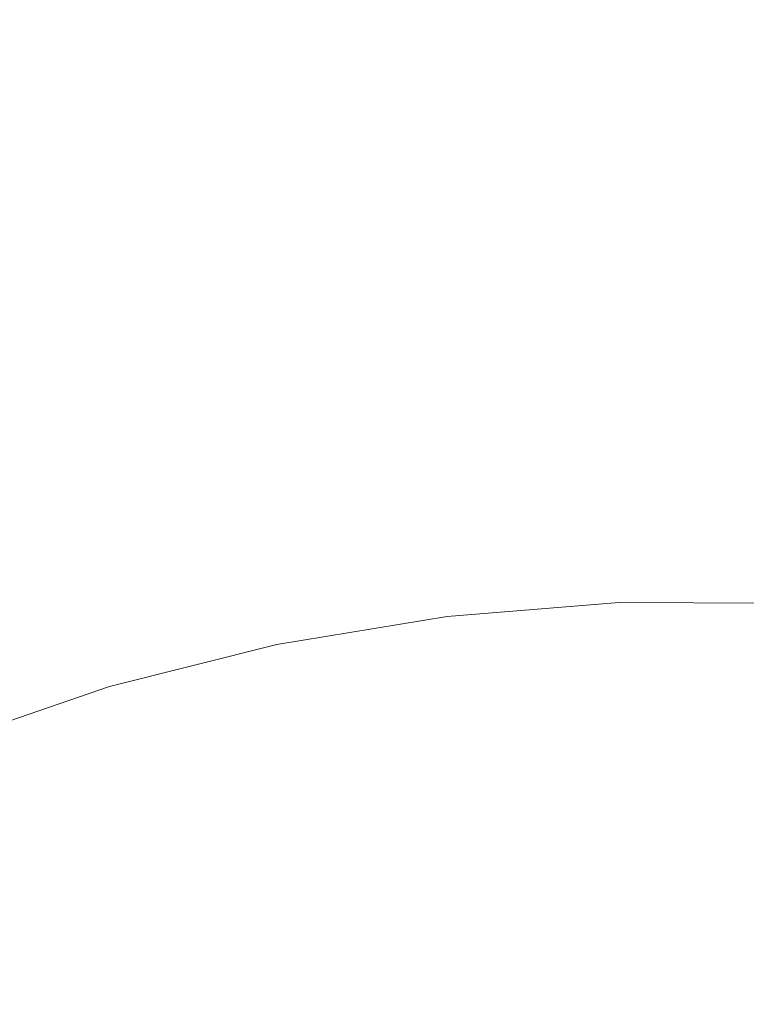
# Model space of a CAD drawing. Header units: millimetres. Extents: x -174 to 174, y -184 to 184.
# Tile 26 of 35: x -48 to 3, y 55 to 123. Entities that reach past the tile are written whole.
import ezdxf

# ---------------------------------------------------------------- set-up
doc = ezdxf.new("R2010")
doc.units = ezdxf.units.MM
doc.header["$LTSCALE"] = 5.08
doc.layers.add('Lighting-LED', color=7, linetype='Continuous', lineweight=5, true_color=0x000000)

# ---------------------------------------------------------------- blocks, each defined once
blk = doc.blocks.new('Group-1')
at = {"layer": 'Lighting-LED', "color": 18, "linetype": 'Continuous', "lineweight": 5}
for points, invisible_edges in [([(-5176.739, -621.733, -346.052), (-5095.931, -592.057, -346.052), (-5079.721, -592.716, -346.052)], 9), ([(-5128.243, -594.689, -346.052), (-5112.14, -592.716, -346.052), (-5095.931, -592.057, -346.052), (-5176.739, -621.733, -346.052)], 12), ([(-5079.721, -592.716, -346.052), (-5063.618, -594.688, -346.052), (-5047.728, -597.961, -346.052), (-5176.739, -621.733, -346.052)], 12), ([(-5176.739, -621.733, -346.052), (-5144.133, -597.963, -346.052), (-5128.243, -594.689, -346.052)], 9), ([(-5176.739, -621.733, -346.052), (-5047.728, -597.961, -346.052), (-5032.156, -602.514, -346.052)], 9), ([(-5135.925, -599.169, -281.315), (-5151.723, -603.149, -281.315), (-5150.106, -608.597, -242.821), (-5134.767, -604.732, -242.821)], 15), ([(-5103.392, -600.889, -242.821), (-5119.16, -602.157, -242.821), (-5118.172, -610.223, -204.767), (-5103.079, -609.009, -204.767)], 15), ([(-5087.574, -600.937, -242.821), (-5103.392, -600.889, -242.821), (-5103.079, -609.009, -204.767), (-5087.937, -609.055, -204.767)], 15), ([(-5119.16, -602.157, -242.821), (-5134.767, -604.732, -242.821), (-5133.112, -612.688, -204.767), (-5118.172, -610.223, -204.767)], 15), ([(-5176.739, -621.733, -346.052), (-5032.156, -602.514, -346.052), (-5017.006, -608.315, -346.052), (-5016.852, -608.392, -346.052)], 9), ([(-5134.767, -604.732, -242.821), (-5150.106, -608.597, -242.821), (-5147.794, -616.387, -204.767), (-5133.112, -612.688, -204.767)], 15), ([(-5176.739, -621.733, -346.052), (-5016.852, -608.392, -346.052), (-5016.706, -608.481, -346.052)], 9), ([(-5016.706, -608.481, -346.052), (-5016.567, -608.582, -346.052), (-5016.437, -608.694, -346.052), (-5176.739, -621.733, -346.052)], 12), ([(-5176.739, -621.733, -346.052), (-5016.437, -608.694, -346.052), (-5016.318, -608.817, -346.052), (-5016.208, -608.949, -346.052)], 9), ([(-5016.208, -608.949, -346.052), (-5016.11, -609.09, -346.052), (-5016.024, -609.238, -346.052), (-5176.739, -621.733, -346.052)], 12), ([(-5176.739, -621.733, -346.052), (-5016.024, -609.238, -346.052), (-5015.951, -609.393, -346.052)], 9), ([(-5103.079, -609.009, -204.767), (-5118.172, -610.223, -204.767), (-5116.891, -620.681, -167.309), (-5102.672, -619.538, -167.309)], 15), ([(-5087.937, -609.055, -204.767), (-5103.079, -609.009, -204.767), (-5102.672, -619.538, -167.309), (-5088.408, -619.581, -167.309)], 15), ([(-5015.951, -609.393, -346.052), (-5015.891, -609.554, -346.052), (-5015.844, -609.719, -346.052), (-5176.739, -621.733, -346.052)], 12), ([(-5015.844, -609.719, -346.052), (-5015.811, -609.887, -346.052), (-5176.739, -621.733, -346.052)], 10), ([(-5015.811, -609.887, -346.052), (-5014.229, -621.72, -346.052), (-5176.739, -621.733, -346.052)], 10), ([(-5118.172, -610.223, -204.767), (-5133.112, -612.688, -204.767), (-5130.965, -623.004, -167.309), (-5116.891, -620.681, -167.309)], 15), ([(-5133.112, -612.688, -204.767), (-5147.794, -616.387, -204.767), (-5144.797, -626.489, -167.309), (-5130.965, -623.004, -167.309)], 15), ([(-5102.672, -619.538, -167.309), (-5116.891, -620.681, -167.309), (-5115.322, -633.49, -130.6), (-5102.174, -632.433, -130.6)], 15), ([(-5088.408, -619.581, -167.309), (-5102.672, -619.538, -167.309), (-5102.174, -632.433, -130.6), (-5088.984, -632.473, -130.6)], 15), ([(-5116.891, -620.681, -167.309), (-5130.965, -623.004, -167.309), (-5128.336, -635.637, -130.6), (-5115.322, -633.49, -130.6)], 15), ([(-5014.177, -836.446, -346.052), (-5176.79, -836.445, -346.052), (-5176.739, -621.733, -346.052)], 9), ([(-5176.739, -621.733, -346.052), (-5014.229, -621.72, -346.052), (-5014.177, -836.446, -346.052)], 9), ([(-5130.965, -623.004, -167.309), (-5144.797, -626.489, -167.309), (-5141.126, -638.86, -130.6), (-5128.336, -635.637, -130.6)], 15), ([(-5144.797, -626.489, -167.309), (-5158.291, -631.113, -167.309), (-5153.604, -643.135, -130.6), (-5141.126, -638.86, -130.6)], 15), ([(-5102.174, -632.433, -130.6), (-5115.322, -633.49, -130.6), (-5113.471, -648.597, -94.789), (-5101.587, -647.641, -94.789)], 11), ([(-5088.984, -632.473, -130.6), (-5102.174, -632.433, -130.6), (-5101.587, -647.641, -94.789), (-5089.664, -647.677, -94.789)], 11), ([(-5115.322, -633.49, -130.6), (-5128.336, -635.637, -130.6), (-5125.235, -650.538, -94.789), (-5113.471, -648.597, -94.789)], 11), ([(-5128.336, -635.637, -130.6), (-5141.126, -638.86, -130.6), (-5136.796, -653.451, -94.789), (-5125.235, -650.538, -94.789)], 11), ([(-5141.126, -638.86, -130.6), (-5153.604, -643.135, -130.6), (-5148.075, -657.315, -94.789), (-5136.796, -653.451, -94.789)], 11), ([(-5101.587, -647.641, -94.789), (-5113.471, -648.597, -94.789), (-5032.535, -684.1, -94.789)], 10), ([(-5089.664, -647.677, -94.789), (-5101.587, -647.641, -94.789), (-5032.535, -684.1, -94.789)], 10), ([(-5032.535, -684.1, -94.789), (-5113.471, -648.597, -94.789), (-5125.235, -650.538, -94.789), (-5136.796, -653.451, -94.789)], 9), ([(-5136.796, -653.451, -94.789), (-5148.075, -657.315, -94.789), (-5032.535, -684.1, -94.789)], 10), ([(-5148.075, -657.315, -94.789), (-5158.294, -661.765, -94.789), (-5032.535, -684.1, -94.789)], 10), ([(-5158.294, -661.765, -94.789), (-5158.414, -661.823, -94.789), (-5032.535, -684.1, -94.789)], 10), ([(-5158.414, -661.823, -94.789), (-5032.535, -706.605, -94.789), (-5032.535, -684.1, -94.789)], 9), ([(-5158.414, -661.823, -94.789), (-5158.414, -796.343, -94.789), (-5032.535, -729.11, -94.789), (-5032.535, -706.605, -94.789)], 10)]:
    blk.add_3dface(points, dxfattribs=dict(at, invisible_edges=invisible_edges))
at = {"layer": 'Lighting-LED', "color": 0, "flags": 1}
for tag in ['Yoke', 'Weight', 'Weight', 'Wattage', '3D_Symbol_Name', 'Candlepower', 'Body', 'Model_Name', 'Beam_Angle', 'Field_Angle', 'Remarks', 'Beam_Angle_2', 'Field_Angle_2', 'Num_Channels', 'Frame_Size', 'Device_Type', 'FixtureID', 'Frame_Size', 'Base', 'Lens', 'Inst_Type', 'Lamp']:
    blk.add_attdef(tag, (-4365.465, 1246.738), '', height=0.18, dxfattribs=at)

msp = doc.modelspace()

# ---------------------------------------------------------------- block references
at = {"layer": 'Lighting-LED', "color": 7}
msp.add_blockref('Group-1', (5095.474, 730.464), dxfattribs=at)

doc.saveas('drawing.dxf')
